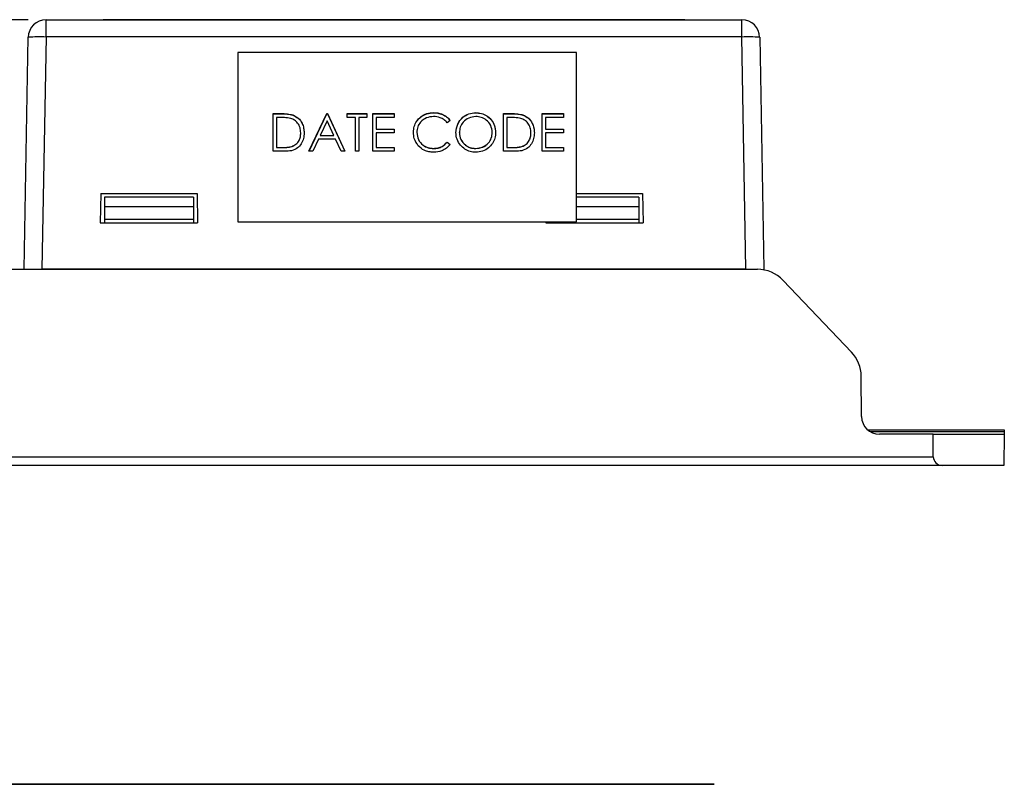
# Model space of a CAD drawing. Header units: inches. Extents: x 0 to 17, y 0 to 11.
# Tile 9 of 11: x 8.2 to 10.4, y 2.9 to 4.6. Entities that reach past the tile are written whole.
import ezdxf

# ---------------------------------------------------------------- set-up
doc = ezdxf.new("R2010")
doc.units = ezdxf.units.IN
doc.header["$MEASUREMENT"] = 0
doc.layers.add('FORMAT', color=7, linetype='Continuous')
doc.styles.add('SLDTEXTSTYLE1', font='TXT', dxfattribs={"width": 0.75})
doc.dimstyles.new('SLDDIMSTYLE3', dxfattribs={"dimtxt": 0.137795, "dimasz": 0.13, "dimexe": 0, "dimexo": 0.0625, "dimgap": 0.034449, "dimtad": 1, "dimrnd": 1e-09, "dimdsep": 46, "dimtxsty": 'SLDTEXTSTYLE1', "dimsah": 1, "dimcen": 0.09, "dimadec": 0, "dimazin": 2, "dimtfac": 1, "dimtofl": 0, "dimtmove": 0, "dimatfit": 3, "dimfxl": 0, "dimfrac": 2, "dimtolj": 1, "dimtzin": 12, "dimarcsym": 0})

# ---------------------------------------------------------------- blocks, each defined once
blk = doc.blocks.new('_D_4')
at = {"layer": 'FORMAT'}
for p, q in [((8.2343, 4.5637), (6.7687, 4.5637)), ((6.8081, 3.5794), (6.8081, 4.5637)), ((6.3832, 4.1876), (6.3832, 4.2296)), ((6.3832, 4.2296), (6.6019, 4.2296)), ((6.6019, 4.2296), (6.6019, 4.1876)), ((6.3832, 3.984), (6.3832, 3.942)), ((6.6019, 3.942), (6.6019, 3.984)), ((6.3832, 3.942), (6.6019, 3.942)), ((7.1638, 3.5794), (6.7687, 3.5794))]:
    blk.add_line(p, q, dxfattribs=at)
for points in [[(6.8081, 4.5637), (6.7881, 4.4337), (6.8281, 4.4337)], [(6.8081, 3.5794), (6.8281, 3.7094), (6.7881, 3.7094)]]:
    blk.add_solid(points, dxfattribs=at)
at = {"layer": 'FORMAT', "char_height": 0.1378, "attachment_point": 1, "rotation": 90, "style": 'SLDTEXTSTYLE1'}
for s, insert in [('0.98', (6.6304, 3.9077)), ('25', (6.4243, 3.984))]:
    blk.add_mtext(s, dxfattribs=dict(at, insert=insert))

msp = doc.modelspace()

# ---------------------------------------------------------------- linework, layer by layer
at = {"color": 7, "linetype": 'Continuous', "lineweight": 25}
for p, q in [((8.2737, 4.5257), (8.2737, 4.5637)), ((8.2737, 4.5637), (9.8109, 4.5637)), ((8.3998, 4.5637), (8.3998, 4.5639)), ((8.4312, 4.5639), (8.3998, 4.5639)), ((9.6535, 4.5639), (8.4312, 4.5639)), ((9.6849, 4.5639), (9.6535, 4.5639)), ((9.6849, 4.5637), (9.6849, 4.5639)), ((9.8109, 4.5257), (9.8109, 4.5637)), ((8.2254, 4.0125), (8.2343, 4.525)), ((8.2737, 4.5257), (8.2648, 4.0125)), ((9.8109, 4.5257), (8.2737, 4.5257)), ((9.8199, 4.0125), (9.8109, 4.5257)), ((9.8503, 4.525), (9.8593, 4.0125)), ((9.4457, 4.4915), (8.6977, 4.4915)), ((8.6977, 4.4915), (8.6977, 4.1177)), ((9.4457, 4.1177), (9.4457, 4.4915)), ((8.7756, 4.3565), (8.7924, 4.3565)), ((8.7756, 4.2732), (8.7756, 4.3565)), ((8.7756, 4.3562), (8.7924, 4.3562)), ((8.7924, 4.3562), (8.7924, 4.3565)), ((8.8188, 4.3532), (8.8188, 4.3535)), ((8.8546, 4.2732), (8.8941, 4.3565)), ((8.8547, 4.2732), (8.8941, 4.3562)), ((8.8941, 4.3565), (8.8952, 4.3565)), ((8.8941, 4.3562), (8.8941, 4.3565)), ((8.8941, 4.3562), (8.8952, 4.3562)), ((8.8952, 4.3565), (8.9337, 4.2732)), ((8.8952, 4.3562), (8.8952, 4.3565)), ((8.8952, 4.3562), (8.9335, 4.2732)), ((8.939, 4.3565), (8.9828, 4.3565)), ((8.939, 4.3479), (8.939, 4.3565)), ((8.939, 4.3562), (8.9828, 4.3562)), ((8.9828, 4.3565), (8.9828, 4.3479)), ((8.9956, 4.3565), (9.0426, 4.3565)), ((8.9956, 4.2732), (8.9956, 4.3565)), ((8.9956, 4.3562), (9.0426, 4.3562)), ((9.0426, 4.3565), (9.0426, 4.3479)), ((9.1302, 4.3583), (9.1302, 4.3586)), ((9.2227, 4.3583), (9.2227, 4.3586)), ((9.2841, 4.3565), (9.3009, 4.3565)), ((9.2841, 4.2732), (9.2841, 4.3565)), ((9.2841, 4.3562), (9.3009, 4.3562)), ((9.3009, 4.3562), (9.3009, 4.3565)), ((9.3274, 4.3532), (9.3274, 4.3535)), ((9.3696, 4.3565), (9.4166, 4.3565)), ((9.3696, 4.2732), (9.3696, 4.3565)), ((9.3696, 4.3562), (9.4166, 4.3562)), ((9.4166, 4.3565), (9.4166, 4.3479)), ((8.783, 4.3479), (8.783, 4.2817)), ((8.7889, 4.3479), (8.783, 4.3479)), ((8.8946, 4.3402), (8.8795, 4.3084)), ((8.9093, 4.3084), (8.8946, 4.3402)), ((8.9572, 4.3479), (8.939, 4.3479)), ((8.9572, 4.2732), (8.9572, 4.3479)), ((8.9647, 4.3479), (8.9647, 4.2732)), ((8.9828, 4.3479), (8.9647, 4.3479)), ((9.0031, 4.3479), (9.0031, 4.3223)), ((9.0426, 4.3479), (9.0031, 4.3479)), ((9.1666, 4.3412), (9.16, 4.3362)), ((9.2916, 4.3479), (9.2916, 4.2817)), ((9.2974, 4.3479), (9.2916, 4.3479)), ((9.377, 4.3479), (9.377, 4.3223)), ((9.4166, 4.3479), (9.377, 4.3479)), ((8.8365, 4.3135), (8.8365, 4.3138)), ((8.8795, 4.3081), (8.8795, 4.3084)), ((8.8795, 4.3084), (8.9093, 4.3084)), ((8.8795, 4.3081), (8.9093, 4.3081)), ((8.9093, 4.3081), (8.9093, 4.3084)), ((9.0031, 4.3223), (9.0426, 4.3223)), ((9.0031, 4.322), (9.0031, 4.3223)), ((9.0031, 4.322), (9.0426, 4.322)), ((9.0031, 4.3137), (9.0031, 4.2817)), ((9.0426, 4.3137), (9.0031, 4.3137)), ((9.0426, 4.3223), (9.0426, 4.3137)), ((9.0929, 4.3145), (9.0929, 4.3147)), ((9.1869, 4.3142), (9.1869, 4.3145)), ((9.2595, 4.3146), (9.2595, 4.3149)), ((9.345, 4.3135), (9.345, 4.3138)), ((9.377, 4.3223), (9.4166, 4.3223)), ((9.377, 4.322), (9.377, 4.3223)), ((9.377, 4.322), (9.4166, 4.322)), ((9.377, 4.3137), (9.377, 4.2817)), ((9.4166, 4.3137), (9.377, 4.3137)), ((9.4166, 4.3223), (9.4166, 4.3137)), ((8.8754, 4.2999), (8.8628, 4.2732)), ((8.9132, 4.2999), (8.8754, 4.2999)), ((8.9255, 4.2732), (8.9132, 4.2999)), ((9.16, 4.2935), (9.1666, 4.2885)), ((9.16, 4.2932), (9.16, 4.2935)), ((9.16, 4.2932), (9.1666, 4.2882)), ((8.8014, 4.2732), (8.7756, 4.2732)), ((8.783, 4.2817), (8.7926, 4.2817)), ((8.783, 4.2814), (8.783, 4.2817)), ((8.783, 4.2814), (8.7926, 4.2814)), ((8.7926, 4.2814), (8.7926, 4.2817)), ((8.8164, 4.2836), (8.8164, 4.2838)), ((8.8628, 4.2732), (8.8546, 4.2732)), ((8.9337, 4.2732), (8.9255, 4.2732)), ((8.9647, 4.2732), (8.9572, 4.2732)), ((9.0426, 4.2732), (8.9956, 4.2732)), ((9.0031, 4.2817), (9.0426, 4.2817)), ((9.0031, 4.2814), (9.0031, 4.2817)), ((9.0031, 4.2814), (9.0426, 4.2814)), ((9.0426, 4.2817), (9.0426, 4.2732)), ((9.1303, 4.2793), (9.1303, 4.2796)), ((9.223, 4.2793), (9.223, 4.2796)), ((9.3099, 4.2732), (9.2841, 4.2732)), ((9.2916, 4.2817), (9.3011, 4.2817)), ((9.2916, 4.2814), (9.2916, 4.2817)), ((9.2916, 4.2814), (9.3011, 4.2814)), ((9.3011, 4.2814), (9.3011, 4.2817)), ((9.325, 4.2836), (9.325, 4.2838)), ((9.4166, 4.2732), (9.3696, 4.2732)), ((9.377, 4.2817), (9.4166, 4.2817)), ((9.377, 4.2814), (9.377, 4.2817)), ((9.377, 4.2814), (9.4166, 4.2814)), ((9.4166, 4.2817), (9.4166, 4.2732)), ((8.3947, 4.1798), (8.3936, 4.1149)), ((8.3947, 4.1798), (8.6073, 4.1798)), ((8.6073, 4.1798), (8.6084, 4.1149)), ((9.4457, 4.1798), (9.5915, 4.1798)), ((9.5915, 4.1798), (9.5927, 4.1149)), ((8.5994, 4.172), (8.4026, 4.172)), ((8.4026, 4.172), (8.4026, 4.1503)), ((8.5994, 4.172), (8.5994, 4.1503)), ((9.5837, 4.172), (9.4457, 4.172)), ((9.5837, 4.172), (9.5837, 4.1503)), ((8.5994, 4.1503), (8.4026, 4.1503)), ((8.4026, 4.1503), (8.4026, 4.1227)), ((8.5994, 4.1503), (8.5994, 4.1227)), ((9.5837, 4.1503), (9.5837, 4.1227)), ((8.3936, 4.1149), (8.6084, 4.1149)), ((8.5994, 4.1227), (8.4026, 4.1227)), ((8.4026, 4.1227), (8.4026, 4.1149)), ((8.5994, 4.1227), (8.5994, 4.1149)), ((8.6977, 4.1177), (9.4457, 4.1177)), ((8.6977, 4.1177), (8.6977, 4.1174)), ((8.6977, 4.1174), (9.4457, 4.1174)), ((9.3779, 4.1174), (9.3778, 4.1149)), ((9.3778, 4.1149), (9.5927, 4.1149)), ((9.3868, 4.1174), (9.3868, 4.1149)), ((9.5837, 4.1227), (9.4457, 4.1227)), ((9.4457, 4.1177), (9.4457, 4.1174)), ((9.5837, 4.1227), (9.5837, 4.1149)), ((7.6754, 4.0125), (9.8452, 4.0125)), ((9.8199, 4.0125), (8.2648, 4.0125)), ((9.8593, 4.0112), (9.8593, 4.0125)), ((10.053, 3.8298), (9.9022, 3.9881)), ((10.0755, 3.6874), (10.0747, 3.7762)), ((10.0888, 3.6582), (10.3908, 3.6582)), ((10.2334, 3.6483), (10.1148, 3.6483)), ((10.2339, 3.5984), (10.2334, 3.6483)), ((10.2334, 3.6483), (10.3906, 3.6483)), ((10.3906, 3.6483), (10.3894, 3.5794)), ((7.3586, 3.5984), (10.2339, 3.5984)), ((10.2531, 3.5794), (7.3395, 3.5794)), ((10.3894, 3.5794), (10.2531, 3.5794))]:
    msp.add_line(p, q, dxfattribs=at)
at = {"color": 8, "linetype": 'Continuous', "lineweight": 25}
for p, q in [((8.4312, 4.5637), (8.4312, 4.5639)), ((9.6535, 4.5637), (9.6535, 4.5639)), ((9.5837, 4.1503), (9.4457, 4.1503)), ((10.0941, 3.6542), (10.3907, 3.6542))]:
    msp.add_line(p, q, dxfattribs=at)
at = {"color": 7, "linetype": 'Continuous', "lineweight": 25, "flags": 128}
for points in [[(10.3908, 3.6582), (10.3907, 3.6577), (10.3907, 3.6564), (10.3907, 3.6542)], [(10.3907, 3.6542), (10.3906, 3.651), (10.3906, 3.649), (10.3906, 3.6483)]]:
    msp.add_lwpolyline(points, dxfattribs=at)
at = {"color": 7, "linetype": 'Continuous', "lineweight": 25}
for centre, radius, start, end in [((8.2737, 4.5243), 0.0394, 90, 179), ((9.8109, 4.5243), 0.0394, 1, 90), ((8.259, 4.243), 0.283, 87.0116, 94.9876), ((9.8257, 4.243), 0.283, 85.0124, 92.9883), ((9.8452, 3.9338), 0.0787, 43.6028, 90), ((9.9959, 3.7755), 0.0787, 0.5, 43.6028), ((10.1148, 3.6877), 0.0394, 180.5, 270)]:
    msp.add_arc(centre, radius, start, end, dxfattribs=at)
msp.add_ellipse((10.2536, 3.5991), major_axis=(0.014, 0.0142), ratio=0.97561, start_param=2.37259, end_param=3.90848, dxfattribs=at)
for points, knots in [([(8.7924, 4.3565), (8.7974, 4.3565), (8.8063, 4.3564), (8.815, 4.3544), (8.8188, 4.3535)], [0, 0, 0, 0, 0.5604447, 1, 1, 1, 1]), ([(8.7924, 4.3562), (8.7974, 4.3562), (8.8063, 4.3562), (8.815, 4.3541), (8.8188, 4.3532)], [0, 0, 0, 0, 0.560445, 1, 1, 1, 1]), ([(8.8188, 4.3535), (8.8231, 4.3514), (8.8316, 4.3473), (8.8394, 4.3363), (8.8434, 4.3248), (8.8437, 4.3175), (8.8439, 4.3138)], [0, 0, 0, 0, 0.279429, 0.559045, 0.779422, 1, 1, 1, 1]), ([(8.8188, 4.3532), (8.8231, 4.3511), (8.8316, 4.347), (8.8394, 4.336), (8.8434, 4.3246), (8.8437, 4.3172), (8.8439, 4.3135)], [0, 0, 0, 0, 0.27943, 0.559046, 0.779423, 1, 1, 1, 1]), ([(9.0854, 4.3153), (9.0857, 4.3196), (9.0863, 4.3283), (9.0923, 4.3402), (9.1018, 4.3502), (9.1149, 4.3575), (9.1251, 4.3582), (9.1302, 4.3586)], [0, 0, 0, 0, 0.1867952, 0.3734296, 0.5602411, 0.7799552, 1, 1, 1, 1]), ([(9.0854, 4.315), (9.0857, 4.3194), (9.0863, 4.328), (9.0923, 4.3399), (9.1018, 4.3499), (9.1149, 4.3572), (9.1251, 4.3579), (9.1302, 4.3583)], [0, 0, 0, 0, 0.1867954, 0.3734298, 0.5602407, 0.7799549, 1, 1, 1, 1]), ([(9.1302, 4.3586), (9.1341, 4.3584), (9.142, 4.3579), (9.1522, 4.3539), (9.1607, 4.3483), (9.1646, 4.3435), (9.1666, 4.3412)], [0, 0, 0, 0, 0.280045, 0.559867, 0.779944, 1, 1, 1, 1]), ([(9.1302, 4.3583), (9.1341, 4.3581), (9.142, 4.3576), (9.1522, 4.3536), (9.1607, 4.348), (9.1646, 4.3433), (9.1666, 4.3409)], [0, 0, 0, 0, 0.280046, 0.559868, 0.779944, 1, 1, 1, 1]), ([(9.1794, 4.3144), (9.1802, 4.3209), (9.1817, 4.3337), (9.1931, 4.3484), (9.2075, 4.3571), (9.2176, 4.3581), (9.2227, 4.3586)], [0, 0, 0, 0, 0.279731, 0.559327, 0.77968, 1, 1, 1, 1]), ([(9.1794, 4.3142), (9.1802, 4.3206), (9.1817, 4.3334), (9.1931, 4.3481), (9.2075, 4.3568), (9.2176, 4.3578), (9.2227, 4.3583)], [0, 0, 0, 0, 0.27973, 0.559327, 0.77968, 1, 1, 1, 1]), ([(9.2227, 4.3586), (9.227, 4.3583), (9.2357, 4.3577), (9.2477, 4.3522), (9.258, 4.3429), (9.2657, 4.3302), (9.2666, 4.32), (9.267, 4.3148)], [0, 0, 0, 0, 0.186883, 0.373568, 0.560409, 0.780097, 1, 1, 1, 1]), ([(9.2227, 4.3583), (9.227, 4.358), (9.2357, 4.3574), (9.2477, 4.3519), (9.258, 4.3427), (9.2657, 4.3299), (9.2666, 4.3197), (9.267, 4.3146)], [0, 0, 0, 0, 0.186883, 0.373568, 0.560409, 0.780097, 1, 1, 1, 1]), ([(9.3009, 4.3565), (9.3059, 4.3565), (9.3149, 4.3564), (9.3236, 4.3544), (9.3274, 4.3535)], [0, 0, 0, 0, 0.560445, 1, 1, 1, 1]), ([(9.3009, 4.3562), (9.3059, 4.3562), (9.3149, 4.3562), (9.3236, 4.3541), (9.3274, 4.3532)], [0, 0, 0, 0, 0.560445, 1, 1, 1, 1]), ([(9.3274, 4.3535), (9.3316, 4.3514), (9.3402, 4.3473), (9.3479, 4.3363), (9.3519, 4.3248), (9.3523, 4.3175), (9.3525, 4.3138)], [0, 0, 0, 0, 0.27943, 0.559045, 0.779422, 1, 1, 1, 1]), ([(9.3274, 4.3532), (9.3316, 4.3511), (9.3402, 4.347), (9.3479, 4.336), (9.3519, 4.3246), (9.3523, 4.3172), (9.3525, 4.3135)], [0, 0, 0, 0, 0.279431, 0.559046, 0.779423, 1, 1, 1, 1]), ([(8.8145, 4.3456), (8.8098, 4.3464), (8.8013, 4.3479), (8.7927, 4.3479), (8.7889, 4.3479)], [0, 0, 0, 0, 0.559542, 1, 1, 1, 1]), ([(8.8365, 4.3138), (8.8362, 4.3177), (8.8356, 4.3255), (8.8305, 4.3353), (8.8231, 4.3423), (8.8174, 4.3445), (8.8145, 4.3456)], [0, 0, 0, 0, 0.280178, 0.559765, 0.779796, 1, 1, 1, 1]), ([(9.1298, 4.3501), (9.1244, 4.3494), (9.1138, 4.3482), (9.1014, 4.3392), (9.094, 4.3273), (9.0932, 4.3189), (9.0929, 4.3147)], [0, 0, 0, 0, 0.279855, 0.559519, 0.779685, 1, 1, 1, 1]), ([(9.16, 4.3362), (9.1578, 4.3385), (9.1534, 4.3432), (9.1431, 4.3488), (9.1348, 4.3496), (9.1298, 4.3501)], [0, 0, 0, 0, 0.2803135, 0.5606386, 1, 1, 1, 1]), ([(9.223, 4.3501), (9.2178, 4.3494), (9.2073, 4.348), (9.1952, 4.3387), (9.188, 4.3269), (9.1873, 4.3186), (9.1869, 4.3145)], [0, 0, 0, 0, 0.279627, 0.55935, 0.77963, 1, 1, 1, 1]), ([(9.2595, 4.3149), (9.2589, 4.3202), (9.2576, 4.3307), (9.2475, 4.3422), (9.2355, 4.3488), (9.2272, 4.3496), (9.223, 4.3501)], [0, 0, 0, 0, 0.279469, 0.55887, 0.779516, 1, 1, 1, 1]), ([(9.323, 4.3456), (9.3183, 4.3464), (9.3098, 4.3479), (9.3012, 4.3479), (9.2974, 4.3479)], [0, 0, 0, 0, 0.559542, 1, 1, 1, 1]), ([(9.345, 4.3138), (9.3447, 4.3177), (9.3442, 4.3255), (9.339, 4.3353), (9.3317, 4.3423), (9.3259, 4.3445), (9.323, 4.3456)], [0, 0, 0, 0, 0.280178, 0.559765, 0.779796, 1, 1, 1, 1]), ([(8.8439, 4.3138), (8.8437, 4.3096), (8.8432, 4.3012), (8.8381, 4.2896), (8.8295, 4.2793), (8.8161, 4.2736), (8.8063, 4.2733), (8.8014, 4.2732)], [0, 0, 0, 0, 0.187048, 0.373839, 0.56039, 0.77941, 1, 1, 1, 1]), ([(8.8164, 4.2838), (8.8198, 4.2853), (8.8264, 4.2882), (8.8328, 4.2965), (8.836, 4.3052), (8.8363, 4.3109), (8.8365, 4.3138)], [0, 0, 0, 0, 0.27959, 0.55912, 0.779407, 1, 1, 1, 1]), ([(8.8164, 4.2836), (8.8198, 4.285), (8.8264, 4.2879), (8.8328, 4.2962), (8.836, 4.305), (8.8363, 4.3107), (8.8365, 4.3135)], [0, 0, 0, 0, 0.279589, 0.559121, 0.779408, 1, 1, 1, 1]), ([(9.0959, 4.2856), (9.0925, 4.2906), (9.0863, 4.2997), (9.0857, 4.3105), (9.0854, 4.3153)], [0, 0, 0, 0, 0.55903, 1, 1, 1, 1]), ([(9.0929, 4.3147), (9.0935, 4.3093), (9.0948, 4.2986), (9.1052, 4.287), (9.1176, 4.2805), (9.126, 4.2799), (9.1303, 4.2796)], [0, 0, 0, 0, 0.279433, 0.558921, 0.779282, 1, 1, 1, 1]), ([(9.0929, 4.3145), (9.0935, 4.3091), (9.0948, 4.2983), (9.1052, 4.2867), (9.1176, 4.2802), (9.126, 4.2796), (9.1303, 4.2793)], [0, 0, 0, 0, 0.279434, 0.558921, 0.779283, 1, 1, 1, 1]), ([(9.2233, 4.271), (9.219, 4.2713), (9.2105, 4.2719), (9.1986, 4.2776), (9.1885, 4.2867), (9.1807, 4.2993), (9.1798, 4.3094), (9.1794, 4.3144)], [0, 0, 0, 0, 0.186868, 0.373553, 0.560424, 0.780171, 1, 1, 1, 1]), ([(9.1869, 4.3145), (9.1875, 4.3092), (9.1888, 4.2987), (9.1989, 4.2874), (9.2107, 4.2806), (9.2189, 4.2799), (9.223, 4.2796)], [0, 0, 0, 0, 0.279416, 0.559076, 0.779478, 1, 1, 1, 1]), ([(9.1869, 4.3142), (9.1875, 4.309), (9.1888, 4.2985), (9.1989, 4.2871), (9.2107, 4.2803), (9.2189, 4.2796), (9.223, 4.2793)], [0, 0, 0, 0, 0.279416, 0.559076, 0.779478, 1, 1, 1, 1]), ([(9.223, 4.2796), (9.2283, 4.2802), (9.2389, 4.2814), (9.2512, 4.2905), (9.2584, 4.3024), (9.2591, 4.3107), (9.2595, 4.3149)], [0, 0, 0, 0, 0.27983, 0.559389, 0.779654, 1, 1, 1, 1]), ([(9.223, 4.2793), (9.2283, 4.2799), (9.2389, 4.2811), (9.2512, 4.2902), (9.2584, 4.3021), (9.2591, 4.3104), (9.2595, 4.3146)], [0, 0, 0, 0, 0.27983, 0.559389, 0.779654, 1, 1, 1, 1]), ([(9.267, 4.3148), (9.2667, 4.3106), (9.2661, 4.302), (9.2604, 4.2902), (9.2512, 4.28), (9.2385, 4.2723), (9.2284, 4.2715), (9.2233, 4.271)], [0, 0, 0, 0, 0.1868538, 0.3735368, 0.5604136, 0.7801329, 1, 1, 1, 1]), ([(9.3525, 4.3138), (9.3522, 4.3096), (9.3517, 4.3012), (9.3466, 4.2896), (9.338, 4.2793), (9.3247, 4.2736), (9.3148, 4.2733), (9.3099, 4.2732)], [0, 0, 0, 0, 0.187048, 0.373839, 0.56039, 0.779409, 1, 1, 1, 1]), ([(9.325, 4.2838), (9.3283, 4.2853), (9.335, 4.2882), (9.3413, 4.2965), (9.3446, 4.3052), (9.3449, 4.3109), (9.345, 4.3138)], [0, 0, 0, 0, 0.27959, 0.559121, 0.779407, 1, 1, 1, 1]), ([(9.325, 4.2836), (9.3283, 4.285), (9.335, 4.2879), (9.3413, 4.2962), (9.3446, 4.305), (9.3449, 4.3107), (9.345, 4.3135)], [0, 0, 0, 0, 0.279589, 0.559121, 0.779408, 1, 1, 1, 1]), ([(9.1303, 4.271), (9.1267, 4.2712), (9.1195, 4.2716), (9.107, 4.2754), (9.1001, 4.2817), (9.0959, 4.2856)], [0, 0, 0, 0, 0.280788, 0.561301, 1, 1, 1, 1]), ([(9.1303, 4.2796), (9.1334, 4.2798), (9.1398, 4.2802), (9.1506, 4.2843), (9.1564, 4.29), (9.16, 4.2935)], [0, 0, 0, 0, 0.280444, 0.560724, 1, 1, 1, 1]), ([(9.1303, 4.2793), (9.1334, 4.2795), (9.1398, 4.2799), (9.1506, 4.284), (9.1564, 4.2897), (9.16, 4.2932)], [0, 0, 0, 0, 0.280445, 0.560725, 1, 1, 1, 1]), ([(9.1666, 4.2885), (9.164, 4.2856), (9.1589, 4.2797), (9.1465, 4.2726), (9.1365, 4.2716), (9.1303, 4.271)], [0, 0, 0, 0, 0.280411, 0.560795, 1, 1, 1, 1]), ([(8.7926, 4.2817), (8.7971, 4.2817), (8.8051, 4.2817), (8.813, 4.2832), (8.8164, 4.2838)], [0, 0, 0, 0, 0.560426, 1, 1, 1, 1]), ([(8.7926, 4.2814), (8.7971, 4.2814), (8.8051, 4.2814), (8.813, 4.2829), (8.8164, 4.2836)], [0, 0, 0, 0, 0.560426, 1, 1, 1, 1]), ([(9.3011, 4.2817), (9.3056, 4.2817), (9.3136, 4.2817), (9.3215, 4.2832), (9.325, 4.2838)], [0, 0, 0, 0, 0.560427, 1, 1, 1, 1]), ([(9.3011, 4.2814), (9.3056, 4.2814), (9.3136, 4.2814), (9.3215, 4.2829), (9.325, 4.2836)], [0, 0, 0, 0, 0.560427, 1, 1, 1, 1])]:
    msp.add_open_spline(points, degree=3, knots=knots, dxfattribs=at)
at = {"layer": 'FORMAT', "color": 7, "lineweight": 35}
msp.add_line((6.375, 2.875), (9.75, 2.875), dxfattribs=at)

# ---------------------------------------------------------------- dimensions: what is measured, and where the dimension line sits
at = {"layer": 'FORMAT'}
dim = msp.add_linear_dim(base=(6.8081, 4.5637), p1=(7.2032, 3.5794), p2=(8.2737, 4.5637), angle=90, dimstyle='SLDDIMSTYLE3', dxfattribs=at)
dim.commit()
dim.dimension.update_dxf_attribs({"geometry": '_D_4', "text_midpoint": (6.8081, 4.0858), "dimtype": 160})

doc.saveas('drawing.dxf')
